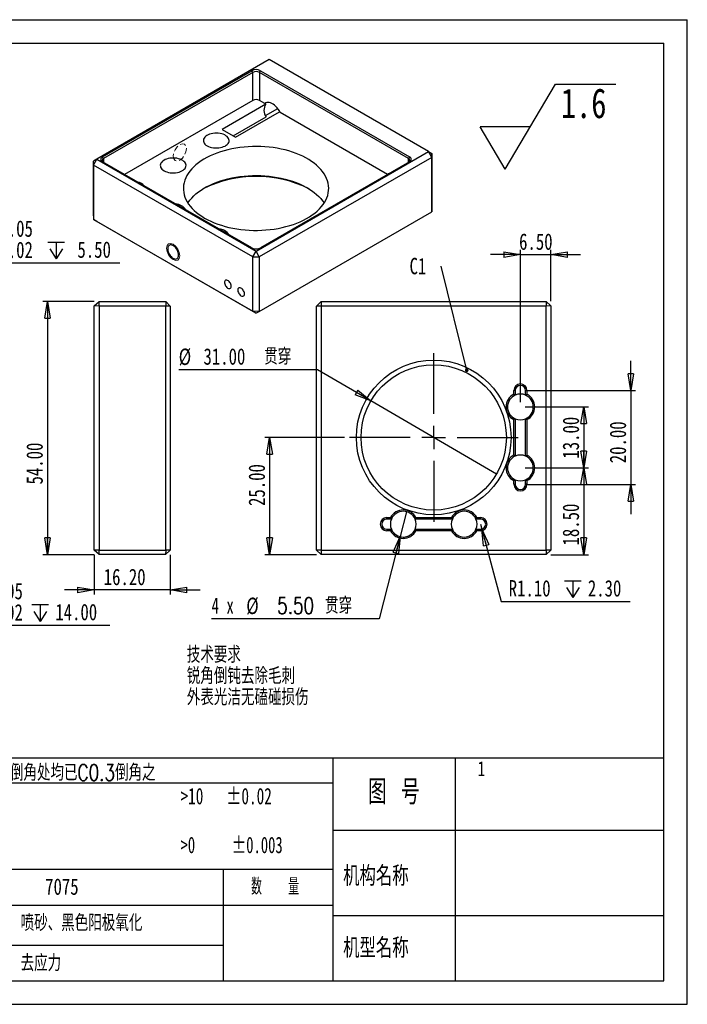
# Model space of a CAD drawing. Header units: millimetres. Extents: x 0 to 297, y 0 to 210.
# Tile 3 of 3: x 155 to 297, y 0 to 210. Entities that reach past the tile are written whole.
import ezdxf

# ---------------------------------------------------------------- set-up
doc = ezdxf.new("R2010")
doc.units = ezdxf.units.MM
doc.linetypes.add('HIDDEN', pattern=[1.905, 1.27, -0.635])
doc.layers.add('图层0', color=7, linetype='Continuous', lineweight=25)
doc.layers.add('标注', color=7, linetype='Continuous')
doc.styles.add('SLDTEXTSTYLE0', font='TXT', dxfattribs={"width": 0.75, "bigfont": 'bigfont'})
doc.styles.add('SLDTEXTSTYLE1', font='TXT', dxfattribs={"width": 0.75})
doc.styles.add('SLDTEXTSTYLE2', font='TXT', dxfattribs={"width": 0.666667, "bigfont": 'bigfont'})
doc.styles.add('SLDTEXTSTYLE4', font='TXT', dxfattribs={"width": 0.681818})
doc.styles.add('SLDTEXTSTYLE5', font='TXT', dxfattribs={"width": 0.666667})
doc.styles.add('SLDTEXTSTYLE6', font='TXT', dxfattribs={"width": 0.653846})
doc.styles.add('SLDTEXTSTYLE7', font='TXT', dxfattribs={"width": 0.6, "bigfont": 'bigfont'})
doc.dimstyles.new('SLDDIMSTYLE0', dxfattribs={"dimtxt": 3.5, "dimasz": 3.556, "dimexe": 0, "dimexo": 0.0625, "dimgap": 0.875, "dimtad": 0, "dimtih": 1, "dimtoh": 1, "dimrnd": 1e-09, "dimzin": 4, "dimdsep": 46, "dimtxsty": 'SLDTEXTSTYLE1', "dimblk1": 'NONE', "dimblk2": 'CLOSED', "dimsah": 1, "dimcen": 0, "dimadec": 0, "dimazin": 1, "dimtfac": 1, "dimtmove": 0, "dimatfit": 3, "dimldrblk": 'NONE', "dimfxl": 0, "dimfrac": 2, "dimtolj": 1, "dimtzin": 12, "dimarcsym": 0})
doc.dimstyles.new('SLDDIMSTYLE1', dxfattribs={"dimtxt": 3.5, "dimasz": 3.556, "dimexe": 0, "dimexo": 0.0625, "dimgap": 0.875, "dimtad": 1, "dimrnd": 1e-09, "dimzin": 4, "dimdsep": 46, "dimtxsty": 'SLDTEXTSTYLE1', "dimblk1": 'CLOSED', "dimblk2": 'CLOSED', "dimsah": 1, "dimcen": 0.09, "dimadec": 0, "dimazin": 1, "dimtfac": 1, "dimtofl": 0, "dimtmove": 0, "dimatfit": 3, "dimldrblk": 'CLOSED', "dimfxl": 0, "dimfrac": 2, "dimtolj": 1, "dimtzin": 12, "dimarcsym": 0})
doc.dimstyles.new('SLDDIMSTYLE10', dxfattribs={"dimtxt": 3.5, "dimasz": 3.556, "dimexe": 0, "dimexo": 0.0625, "dimgap": 0.875, "dimtad": 0, "dimtih": 1, "dimtoh": 1, "dimrnd": 1e-09, "dimzin": 4, "dimdsep": 46, "dimtxsty": 'SLDTEXTSTYLE1', "dimblk1": 'NONE', "dimblk2": 'CLOSED', "dimsah": 1, "dimcen": 0, "dimadec": 0, "dimazin": 1, "dimtol": 1, "dimtp": 0.05, "dimtm": -0.02, "dimtfac": 1, "dimtmove": 0, "dimatfit": 3, "dimldrblk": 'NONE', "dimfxl": 0, "dimfrac": 2, "dimtolj": 1, "dimarcsym": 0})
doc.dimstyles.new('SLDDIMSTYLE11', dxfattribs={"dimtxt": 0.18, "dimasz": 0.762, "dimexe": 0, "dimexo": 0.0625, "dimgap": 0, "dimtad": 0, "dimtih": 1, "dimtoh": 1, "dimdec": 0, "dimrnd": 1e-09, "dimzin": 0, "dimdsep": 46, "dimtxsty": 'Standard', "dimblk1": 'DOT', "dimblk2": 'DOT', "dimsah": 1, "dimcen": 0.09, "dimadec": 0, "dimazin": 0, "dimtfac": 0.762, "dimtdec": 0, "dimtofl": 0, "dimtmove": 0, "dimatfit": 3, "dimldrblk": 'DOT', "dimfxl": 0, "dimfrac": 2, "dimtolj": 1, "dimtzin": 0, "dimarcsym": 0})
doc.dimstyles.new('SLDDIMSTYLE2', dxfattribs={"dimtxt": 3.5, "dimasz": 3.556, "dimexe": 0, "dimexo": 0.0625, "dimgap": 0.875, "dimtad": 0, "dimtih": 1, "dimtoh": 1, "dimrnd": 1e-09, "dimzin": 4, "dimdsep": 46, "dimtxsty": 'SLDTEXTSTYLE1', "dimblk1": 'CLOSED', "dimblk2": 'CLOSED', "dimsah": 1, "dimcen": 0, "dimadec": 0, "dimazin": 1, "dimtfac": 1, "dimtofl": 0, "dimtmove": 0, "dimatfit": 3, "dimldrblk": 'CLOSED', "dimfxl": 0, "dimfrac": 2, "dimtolj": 1, "dimtzin": 12, "dimarcsym": 0})
doc.dimstyles.new('SLDDIMSTYLE3', dxfattribs={"dimtxt": 3.5, "dimasz": 3.556, "dimexe": 0, "dimexo": 0.0625, "dimgap": 0.875, "dimtad": 1, "dimrnd": 1e-09, "dimzin": 4, "dimdsep": 46, "dimtxsty": 'SLDTEXTSTYLE1', "dimblk1": 'CLOSED', "dimblk2": 'CLOSED', "dimsah": 1, "dimcen": 0.09, "dimadec": 0, "dimazin": 1, "dimtfac": 1, "dimtmove": 0, "dimatfit": 0, "dimldrblk": 'CLOSED', "dimfxl": 0, "dimfrac": 2, "dimtolj": 1, "dimtzin": 12, "dimarcsym": 0})
doc.dimstyles.new('SLDDIMSTYLE4', dxfattribs={"dimtxt": 3.5, "dimasz": 3.556, "dimexe": 0, "dimexo": 0.0625, "dimgap": 0.875, "dimtad": 0, "dimtih": 1, "dimtoh": 1, "dimrnd": 1e-09, "dimzin": 4, "dimdsep": 46, "dimtxsty": 'SLDTEXTSTYLE1', "dimblk1": 'NONE', "dimblk2": 'CLOSED', "dimsah": 1, "dimcen": 0, "dimadec": 0, "dimazin": 1, "dimtol": 1, "dimtp": 0.05, "dimtm": 0.02, "dimtfac": 1, "dimtmove": 0, "dimatfit": 3, "dimldrblk": 'NONE', "dimfxl": 0, "dimfrac": 2, "dimtolj": 1, "dimarcsym": 0})
doc.dimstyles.new('SLDDIMSTYLE5', dxfattribs={"dimtxt": 3.5, "dimasz": 3.556, "dimexe": 0, "dimexo": 0.0625, "dimgap": 0.875, "dimtad": 0, "dimtih": 1, "dimtoh": 1, "dimrnd": 1e-09, "dimzin": 4, "dimdsep": 46, "dimtxsty": 'SLDTEXTSTYLE1', "dimblk1": 'NONE', "dimblk2": 'CLOSED', "dimsah": 1, "dimcen": 0, "dimadec": 0, "dimazin": 1, "dimtfac": 1, "dimtmove": 0, "dimatfit": 3, "dimldrblk": 'NONE', "dimfxl": 0, "dimfrac": 2, "dimtolj": 1, "dimtzin": 12, "dimarcsym": 0})

# ---------------------------------------------------------------- blocks, each defined once
blk = doc.blocks.new('SW_SFSYMBOL_0')
at = {"layer": '图层0', "color": 0}
for p, q in [((-11.87, -9.07), (-1.17, 9.07)), ((-1.17, 9.07), (11.73, 9.07)), ((-11.87, -9.07), (-17.23, 0)), ((-6.52, 0), (-17.23, 0))]:
    blk.add_line(p, q, dxfattribs=at)
at = {"layer": '图层0', "color": 0, "insert": (0, 8.19), "char_height": 6.35, "attachment_point": 1, "style": 'SLDTEXTSTYLE1'}
blk.add_mtext('1.6', dxfattribs=at)
blk = doc.blocks.new('_Closed')
at = {"color": 0, "linetype": 'ByBlock', "lineweight": -2}
for p, q in [((-1, 0.166667), (0, 0)), ((-1, 0.166667), (-1, -0.166667)), ((0, 0), (-1, -0.166667)), ((0, 0), (-1, 0))]:
    blk.add_line(p, q, dxfattribs=at)
blk = doc.blocks.new('SW_SYMBOL_HOLE_DEPTH')
at = {"layer": '标注', "color": 0}
for p, q in [((0, 875), (800, 875)), ((100, 555), (400, 75)), ((400, 875), (400, 75)), ((700, 555), (400, 75))]:
    blk.add_line(p, q, dxfattribs=at)
blk = doc.blocks.new('_D_5')
at = {"layer": '标注'}
for p, q in [((114.05, 185.88), (115.6, 180.09)), ((115.6, 180.09), (121.48, 158.16)), ((121.48, 158.16), (175.92, 158.16))]:
    blk.add_line(p, q, dxfattribs=at)
blk.add_arc((114.83, 182.98), 3, 266.5651, 302.2686, dxfattribs=at)
at = {"layer": '标注', "xscale": 3.556, "yscale": 3.556, "rotation": 105.0000000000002}
blk.add_blockref('_Closed', (115.6, 180.09), dxfattribs=at)
at = {"layer": '标注', "xscale": 0.004470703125, "yscale": 0.004470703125, "zscale": 0.004470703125}
blk.add_blockref('SW_SYMBOL_HOLE_DEPTH', (160.57, 158.64), dxfattribs=at)
at = {"layer": '标注', "char_height": 3.5, "attachment_point": 1}
for s, insert, style in [('+', (147.4, 167.2), 'SLDTEXTSTYLE1'), ('0.05', (150.23, 167.2), 'SLDTEXTSTYLE1'), ('2 x', (123.07, 162.72), 'SLDTEXTSTYLE5'), ('%%c', (130.48, 162.67), 'SLDTEXTSTYLE1'), ('6.00', (137.07, 162.72), 'SLDTEXTSTYLE1'), ('+', (147.4, 162.67), 'SLDTEXTSTYLE1'), ('0.02', (150.23, 162.67), 'SLDTEXTSTYLE1'), ('5.50', (166.88, 162.72), 'SLDTEXTSTYLE1')]:
    blk.add_mtext(s, dxfattribs=dict(at, insert=insert, style=style))
blk = doc.blocks.new('_None')
blk = doc.blocks.new('_D_17')
at = {"layer": '标注'}
for p, q in [((117.54, 70.31), (128.06, 80.84)), ((128.06, 80.84), (173.79, 80.84)), ((116.12, 68.9), (117.54, 70.31))]:
    blk.add_line(p, q, dxfattribs=at)
at = {"layer": '标注', "xscale": 0.004470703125, "yscale": 0.004470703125, "zscale": 0.004470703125}
blk.add_blockref('SW_SYMBOL_HOLE_DEPTH', (157.15, 81.33), dxfattribs=at)
at = {"layer": '标注', "xscale": 3.556, "yscale": 3.556, "rotation": 225.0000000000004}
blk.add_blockref('_Closed', (117.54, 70.31), dxfattribs=at)
at = {"layer": '标注', "char_height": 3.5, "attachment_point": 1, "style": 'SLDTEXTSTYLE1'}
for s, insert in [('+', (145.27, 89.88)), ('0.05', (148.1, 89.88)), ('%%c', (129.65, 85.35)), ('2.00', (134.93, 85.41)), ('+', (145.27, 85.35)), ('0.02', (148.1, 85.35)), ('14.00', (162.16, 85.41))]:
    blk.add_mtext(s, dxfattribs=dict(at, insert=insert))
blk = doc.blocks.new('_D_23')
at = {"layer": '标注'}
for p, q in [((170.48, 149.9), (159.48, 149.9)), ((160.48, 149.9), (160.48, 95.9)), ((170.48, 95.9), (159.48, 95.9))]:
    blk.add_line(p, q, dxfattribs=at)
at = {"layer": '标注', "xscale": 3.556, "yscale": 3.556}
for p, rotation in [((160.48, 149.9), 90.0000000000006), ((160.48, 95.9), 270.0000000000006)]:
    blk.add_blockref('_Closed', p, dxfattribs=dict(at, rotation=rotation))
at = {"layer": '标注', "insert": (155.97, 110.87), "char_height": 3.5, "attachment_point": 1, "rotation": 90, "style": 'SLDTEXTSTYLE1'}
blk.add_mtext('54.00', dxfattribs=at)
blk = doc.blocks.new('_D_24')
at = {"layer": '标注'}
for p, q in [((170.48, 95.87), (170.48, 87.38)), ((186.68, 95.87), (186.68, 87.38)), ((170.48, 88.38), (164.13, 88.38)), ((186.68, 88.38), (170.48, 88.38)), ((186.68, 88.38), (193.03, 88.38))]:
    blk.add_line(p, q, dxfattribs=at)
at = {"layer": '标注', "xscale": 3.556, "yscale": 3.556}
blk.add_blockref('_Closed', (170.48, 88.38), dxfattribs=at)
at = {"layer": '标注', "xscale": 3.556, "yscale": 3.556, "rotation": 180.0000000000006}
blk.add_blockref('_Closed', (186.68, 88.38), dxfattribs=at)
at = {"layer": '标注', "insert": (172.49, 92.9), "char_height": 3.5, "attachment_point": 1, "style": 'SLDTEXTSTYLE1'}
blk.add_mtext('16.20', dxfattribs=at)
blk = doc.blocks.new('_D_25')
at = {"layer": '标注'}
for p, q in [((237.07, 105.07), (235.71, 99.74)), ((235.71, 99.74), (231.23, 82.23)), ((231.23, 82.23), (195.49, 82.23))]:
    blk.add_line(p, q, dxfattribs=at)
blk.add_arc((236.39, 102.4), 2.75, 223.5613, 275.629, dxfattribs=at)
at = {"layer": '标注', "xscale": 3.556, "yscale": 3.556, "rotation": 75.64587232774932}
blk.add_blockref('_Closed', (235.71, 99.74, 8.1), dxfattribs=at)
at = {"layer": '标注', "char_height": 3.5, "attachment_point": 1}
for s, insert, style in [('4 x', (195.49, 86.79), 'SLDTEXTSTYLE5'), ('%%c', (202.9, 86.74), 'SLDTEXTSTYLE1'), ('5.50 贯穿', (209.49, 86.79), 'SLDTEXTSTYLE0')]:
    blk.add_mtext(s, dxfattribs=dict(at, insert=insert, style=style))
blk = doc.blocks.new('_D_26')
at = {"layer": '标注'}
for p, q in [((262.39, 127.4), (275.9, 127.4)), ((274.9, 127.4), (274.9, 114.4)), ((262.39, 114.4), (275.9, 114.4))]:
    blk.add_line(p, q, dxfattribs=at)
at = {"layer": '标注', "xscale": 3.556, "yscale": 3.556}
for p, rotation in [((274.9, 127.4, 8.1), 90.00000000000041), ((274.9, 114.4, 8.1), 270.0000000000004)]:
    blk.add_blockref('_Closed', p, dxfattribs=dict(at, rotation=rotation))
at = {"layer": '标注', "insert": (270.39, 116.38), "char_height": 3.5, "attachment_point": 1, "rotation": 90, "style": 'SLDTEXTSTYLE1'}
blk.add_mtext('13.00', dxfattribs=at)
blk = doc.blocks.new('_D_27')
at = {"layer": '标注'}
for p, q in [((262.39, 114.4), (275.9, 114.4)), ((274.9, 114.4), (274.9, 95.9)), ((267.89, 95.9), (275.9, 95.9))]:
    blk.add_line(p, q, dxfattribs=at)
at = {"layer": '标注', "xscale": 3.556, "yscale": 3.556}
for p, rotation in [((274.9, 114.4, 8.1), 90.0000000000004), ((274.9, 95.9, 8.1), 270.0000000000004)]:
    blk.add_blockref('_Closed', p, dxfattribs=dict(at, rotation=rotation))
at = {"layer": '标注', "insert": (270.39, 97.86), "char_height": 3.5, "attachment_point": 1, "rotation": 90, "style": 'SLDTEXTSTYLE1'}
blk.add_mtext('18.50', dxfattribs=at)
blk = doc.blocks.new('_D_28')
at = {"layer": '标注'}
for p, q in [((261.39, 159.9), (255.04, 159.9)), ((261.39, 128.4), (261.39, 160.9)), ((261.39, 159.9), (267.89, 159.9)), ((267.89, 149.94), (267.89, 160.9)), ((267.89, 159.9), (274.24, 159.9))]:
    blk.add_line(p, q, dxfattribs=at)
at = {"layer": '标注', "xscale": 3.556, "yscale": 3.556}
blk.add_blockref('_Closed', (261.39, 159.9, 8.1), dxfattribs=at)
at = {"layer": '标注', "xscale": 3.556, "yscale": 3.556, "rotation": 180.0000000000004}
blk.add_blockref('_Closed', (267.89, 159.9, 8.1), dxfattribs=at)
at = {"layer": '标注', "insert": (261.11, 164.42), "char_height": 3.5, "attachment_point": 1, "style": 'SLDTEXTSTYLE1'}
blk.add_mtext('6.50', dxfattribs=at)
blk = doc.blocks.new('_D_29')
at = {"layer": '标注'}
for p, q in [((284.94, 130.9), (284.94, 137.25)), ((262.39, 130.9), (285.94, 130.9)), ((284.94, 130.9), (284.94, 110.9)), ((262.39, 110.9), (285.94, 110.9)), ((284.94, 110.9), (284.94, 104.55))]:
    blk.add_line(p, q, dxfattribs=at)
at = {"layer": '标注', "xscale": 3.556, "yscale": 3.556}
for p, rotation in [((284.94, 130.9, 8.1), 270.0000000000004), ((284.94, 110.9, 8.1), 90.0000000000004)]:
    blk.add_blockref('_Closed', p, dxfattribs=dict(at, rotation=rotation))
at = {"layer": '标注', "insert": (280.43, 115.4), "char_height": 3.5, "attachment_point": 1, "rotation": 90, "style": 'SLDTEXTSTYLE1'}
blk.add_mtext('20.00', dxfattribs=at)
blk = doc.blocks.new('_D_30')
at = {"layer": '标注'}
for p, q in [((218.11, 135.35), (188.49, 135.35)), ((229.5, 128.71), (218.11, 135.35)), ((256.28, 113.1), (229.5, 128.71))]:
    blk.add_line(p, q, dxfattribs=at)
at = {"layer": '标注', "xscale": 3.556, "yscale": 3.556, "rotation": 329.7572533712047}
blk.add_blockref('_Closed', (229.5, 128.71, 8.1), dxfattribs=at)
at = {"layer": '标注', "char_height": 3.5, "attachment_point": 1}
for s, insert, style in [('%%c', (188.49, 139.86), 'SLDTEXTSTYLE1'), ('31.00', (193.77, 139.92), 'SLDTEXTSTYLE1'), ('贯穿', (206.72, 139.92), 'SLDTEXTSTYLE0')]:
    blk.add_mtext(s, dxfattribs=dict(at, insert=insert, style=style))
blk = doc.blocks.new('_D_31')
at = {"layer": '标注'}
for p, q in [((223.89, 120.9), (206.89, 120.9)), ((207.89, 120.9), (207.89, 95.9)), ((217.89, 95.9), (206.89, 95.9))]:
    blk.add_line(p, q, dxfattribs=at)
at = {"layer": '标注', "xscale": 3.556, "yscale": 3.556}
for p, rotation in [((207.89, 120.9, 8.1), 90.0000000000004), ((207.89, 95.9, 8.1), 270.0000000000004)]:
    blk.add_blockref('_Closed', p, dxfattribs=dict(at, rotation=rotation))
at = {"layer": '标注', "insert": (203.38, 106.29), "char_height": 3.5, "attachment_point": 1, "rotation": 90, "style": 'SLDTEXTSTYLE1'}
blk.add_mtext('25.00', dxfattribs=at)
blk = doc.blocks.new('_D_32')
at = {"layer": '标注'}
for p, q in [((252.89, 102.4), (253.17, 101.34)), ((253.17, 101.34), (257.31, 85.91)), ((257.31, 85.91), (284.83, 85.91))]:
    blk.add_line(p, q, dxfattribs=at)
at = {"layer": '标注', "xscale": 3.556, "yscale": 3.556, "rotation": 104.9999999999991}
blk.add_blockref('_Closed', (253.17, 101.34, 8.1), dxfattribs=at)
at = {"layer": '标注', "xscale": 0.004470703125, "yscale": 0.004470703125, "zscale": 0.004470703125}
blk.add_blockref('SW_SYMBOL_HOLE_DEPTH', (270.78, 86.4), dxfattribs=at)
at = {"layer": '标注', "char_height": 3.5, "attachment_point": 1, "style": 'SLDTEXTSTYLE1'}
for s, insert in [('R1.10', (258.9, 90.48)), ('2.30', (275.78, 90.48))]:
    blk.add_mtext(s, dxfattribs=dict(at, insert=insert))
blk = doc.blocks.new('SW_NOTE_0_1')
at = {"layer": '标注', "color": 0, "insert": (-6.75, 1.8), "char_height": 3.5, "attachment_point": 1, "style": 'SLDTEXTSTYLE1'}
blk.add_mtext('C1', dxfattribs=at)
blk = doc.blocks.new('_Dot')
at = {"color": 0, "linetype": 'ByBlock', "lineweight": -2}
blk.add_line((-0.5, 0), (-1, 0), dxfattribs=at)
at = {"color": 0, "linetype": 'ByBlock', "const_width": 0.5}
blk.add_lwpolyline([(-0.25, 0, 1), (0.25, 0, 1)], format="xyb", close=True, dxfattribs=at)
blk = doc.blocks.new('SW_CENTERMARKSYMBOL_9')
at = {"layer": '图层0', "color": 0}
for p, q in [((0, 5), (0, 18)), ((0, 0), (0, 2.5)), ((-5, 0), (-18, 0)), ((0, 0), (-2.5, 0)), ((0, 0), (0, -2.5)), ((0, 0), (2.5, 0)), ((5, 0), (18, 0)), ((0, -5), (0, -18))]:
    blk.add_line(p, q, dxfattribs=at)

msp = doc.modelspace()

# ---------------------------------------------------------------- linework, layer by layer
at = {"color": 7, "linetype": 'Continuous', "lineweight": 25}
for p, q in [((207.8095671, 201.4750507), (170.9914911, 180.2204278)), ((241.799216, 181.853244), (207.8095671, 201.4750507)), ((172.242096, 180.7510931), (204.0619011, 199.1202756)), ((204.2740332, 198.7528521), (172.454228, 180.3836696)), ((204.2740332, 198.7528521), (204.0619011, 199.1202756)), ((204.2740332, 192.7921042), (204.2740332, 198.7528521)), ((205.6882467, 198.7528521), (205.9003788, 199.1202756)), ((237.5080519, 180.3836696), (205.6882467, 198.7528521)), ((205.6882467, 198.7528521), (205.6882467, 192.7921042)), ((205.9003788, 199.1202756), (237.7201839, 180.7510931)), ((204.2740332, 192.7921042), (176.9098742, 176.9951115)), ((207.0675362, 191.9958574), (197.7337267, 186.6075638)), ((206.8750283, 192.1069898), (205.6882467, 192.7921042)), ((207.0675362, 191.9958574), (206.8750283, 192.1069898)), ((200.1263821, 185.2263133), (207.125969, 189.2670888)), ((200.632002, 184.9344251), (209.9658115, 190.3227186)), ((206.9965674, 189.5362692), (209.6266618, 191.0545904)), ((210.1583194, 190.2115862), (209.9658115, 190.3227186)), ((233.0379793, 177.0034397), (210.1583194, 190.2115862)), ((197.7337267, 186.6075638), (200.632002, 184.9344251)), ((172.454228, 180.3836696), (172.242096, 180.7510931)), ((204.98114, 160.5986212), (241.799216, 181.853244)), ((242.4577994, 180.6284992), (205.663985, 159.3878823)), ((237.7201839, 180.7510931), (237.5080519, 180.3836696)), ((242.4577994, 180.6284992), (241.799216, 181.853244)), ((241.799216, 181.853244), (242.4820611, 181.4309013)), ((242.4577994, 180.6284992), (242.4820611, 181.4309013)), ((242.4577994, 169.0056031), (242.4577994, 180.6284992)), ((242.4820611, 181.4309013), (242.4820611, 169.8080053)), ((170.9914911, 180.2204278), (170.308646, 179.7980851)), ((170.3329077, 178.9956829), (170.308646, 179.7980851)), ((170.308646, 168.175189), (170.308646, 179.7980851)), ((170.3329077, 178.9956829), (170.9914911, 180.2204278)), ((204.2740332, 159.4018883), (170.3329077, 178.9956829)), ((170.3329077, 178.9956829), (170.3329077, 167.4008034)), ((170.9914911, 180.2204278), (204.98114, 160.5986212)), ((204.0619011, 161.32058), (172.242096, 179.6897625)), ((172.454228, 180.3836696), (172.454228, 179.5673013)), ((237.7201839, 179.6897625), (205.9003788, 161.32058)), ((237.5080519, 179.5673013), (237.5080519, 180.3836696)), ((233.0524057, 176.9951115), (233.0379793, 177.0034397)), ((170.308646, 168.175189), (170.3329077, 167.4008034)), ((205.663985, 147.7649862), (242.4577994, 169.0056031)), ((242.4820611, 169.8080053), (242.4577994, 169.0056031)), ((170.3329077, 167.4008034), (204.2740332, 147.8070087)), ((171.0157528, 166.9784607), (170.3329077, 167.4008034)), ((204.9568783, 147.384666), (171.0157528, 166.9784607)), ((204.2740332, 159.4018883), (204.98114, 160.5986212)), ((205.663985, 159.3878823), (204.98114, 160.5986212)), ((204.2740332, 159.4018883), (205.663985, 159.3878823)), ((204.2740332, 147.8070087), (204.2740332, 159.4018883)), ((205.663985, 159.3878823), (205.663985, 147.7649862)), ((170.4782481, 148.938587), (171.4782481, 149.9042757)), ((171.4782481, 149.9042757), (185.7125593, 149.9042757)), ((171.4782481, 148.9042757), (171.4782481, 149.9042757)), ((185.7125593, 149.9042757), (185.7125593, 148.9042757)), ((185.7125593, 149.9042757), (186.6782481, 148.9042757)), ((218.8551495, 149.9042757), (217.8894608, 148.9042757)), ((218.8551495, 149.9042757), (266.8894608, 149.9042757)), ((218.8551495, 149.9042757), (218.8894608, 148.9042757)), ((266.8894608, 149.9042757), (266.8894608, 148.9042757)), ((267.8894608, 148.938587), (266.8894608, 149.9042757)), ((170.4782481, 96.8699645), (170.4782481, 148.938587)), ((171.4782481, 148.9042757), (170.4782481, 148.938587)), ((171.4782481, 148.9042757), (171.4782481, 96.8699645)), ((185.7125593, 148.9042757), (171.4782481, 148.9042757)), ((185.7125593, 96.8699645), (185.7125593, 148.9042757)), ((186.6782481, 148.9042757), (185.7125593, 148.9042757)), ((186.6782481, 148.9042757), (186.6782481, 96.8699645)), ((205.663985, 147.7649862), (204.2740332, 147.8070087)), ((204.9568783, 147.384666), (204.2740332, 147.8070087)), ((204.9568783, 147.384666), (205.663985, 147.7649862)), ((217.8894608, 96.8699645), (217.8894608, 148.9042757)), ((218.8894608, 148.9042757), (217.8894608, 148.9042757)), ((218.8894608, 148.9042757), (218.8894608, 96.8699645)), ((266.8894608, 148.9042757), (218.8894608, 148.9042757)), ((267.8894608, 148.938587), (266.8894608, 148.9042757)), ((266.8894608, 96.8699645), (266.8894608, 148.9042757)), ((267.8894608, 148.938587), (267.8894608, 96.8699645)), ((259.9894608, 130.1139805), (259.9894608, 130.9042757)), ((260.2894608, 130.9042757), (259.9894608, 130.9042757)), ((260.2894608, 130.9042757), (260.2894608, 129.9246924)), ((262.4894608, 129.9246924), (262.4894608, 130.9042757)), ((262.4894608, 130.9042757), (262.7894608, 130.9042757)), ((262.7894608, 130.9042757), (262.7894608, 130.1139805)), ((259.9894608, 117.1139805), (259.9894608, 124.694571)), ((260.2894608, 124.8838591), (260.2894608, 116.9246924)), ((262.4894608, 116.9246924), (262.4894608, 124.8838591)), ((262.7894608, 124.694571), (262.7894608, 117.1139805)), ((259.9894608, 110.9042757), (259.9894608, 111.694571)), ((260.2894608, 111.8838591), (260.2894608, 110.9042757)), ((262.4894608, 110.9042757), (262.4894608, 111.8838591)), ((262.7894608, 111.694571), (262.7894608, 110.9042757)), ((259.9894608, 110.9042757), (260.2894608, 110.9042757)), ((262.7894608, 110.9042757), (262.4894608, 110.9042757)), ((232.8894608, 103.8042757), (233.679756, 103.8042757)), ((232.8894608, 103.5042757), (232.8894608, 103.8042757)), ((233.8690441, 103.5042757), (232.8894608, 103.5042757)), ((246.8690441, 103.5042757), (238.9098774, 103.5042757)), ((239.0991655, 103.8042757), (246.679756, 103.8042757)), ((252.8894608, 103.5042757), (251.9098774, 103.5042757)), ((252.0991655, 103.8042757), (252.8894608, 103.8042757)), ((252.8894608, 103.8042757), (252.8894608, 103.5042757)), ((232.8894608, 101.3042757), (233.8690441, 101.3042757)), ((232.8894608, 101.3042757), (232.8894608, 101.0042757)), ((233.679756, 101.0042757), (232.8894608, 101.0042757)), ((238.9098774, 101.3042757), (246.8690441, 101.3042757)), ((246.679756, 101.0042757), (239.0991655, 101.0042757)), ((251.9098774, 101.3042757), (252.8894608, 101.3042757)), ((252.8894608, 101.0042757), (252.0991655, 101.0042757)), ((252.8894608, 101.0042757), (252.8894608, 101.3042757)), ((171.4782481, 95.9042757), (170.4782481, 96.8699645)), ((171.4782481, 96.8699645), (170.4782481, 96.8699645)), ((171.4782481, 96.8699645), (185.7125593, 96.8699645)), ((171.4782481, 95.9042757), (171.4782481, 96.8699645)), ((186.6782481, 96.8699645), (185.6782481, 95.9042757)), ((185.7125593, 96.8699645), (185.6782481, 95.9042757)), ((186.6782481, 96.8699645), (185.7125593, 96.8699645)), ((217.8894608, 96.8699645), (218.8894608, 95.9042757)), ((218.8894608, 96.8699645), (217.8894608, 96.8699645)), ((218.8894608, 96.8699645), (266.8894608, 96.8699645)), ((218.8894608, 96.8699645), (218.8894608, 95.9042757)), ((267.8894608, 96.8699645), (266.8894608, 95.9042757)), ((266.8894608, 96.8699645), (266.8894608, 95.9042757)), ((267.8894608, 96.8699645), (266.8894608, 96.8699645)), ((185.6782481, 95.9042757), (171.4782481, 95.9042757)), ((266.8894608, 95.9042757), (218.8894608, 95.9042757))]:
    msp.add_line(p, q, dxfattribs=at)
at = {"color": 7, "linetype": 'Continuous', "lineweight": 25, "flags": 128}
for points in [[(210.1583194, 190.2115862), (209.9607817, 190.5685616), (209.736518, 190.9077574), (209.4896788, 191.2228962), (209.2248324, 191.5081457), (208.9468801, 191.7582268), (208.6609661, 191.9685113), (208.3723816, 192.1351076), (208.0864676, 192.2549324), (207.8085153, 192.3257681), (207.5436689, 192.3463038), (207.2968297, 192.3161595), (207.0725661, 192.235893), (206.8750283, 192.1069898)], [(194.5513149, 183.0972579), (194.8408673, 182.9519523), (195.1626321, 182.8313242), (195.5103467, 182.7377216), (195.8772432, 182.6729664), (196.2561803, 182.6383189), (196.6397825, 182.6344535), (197.0205833, 182.6614454), (197.391171, 182.7187693), (197.7443325, 182.8053095), (198.0731938, 182.9193814), (198.3713541, 183.0587649), (198.63301, 183.220747), (198.8530687, 183.4021749), (199.0272469, 183.5995173), (199.1521546, 183.8089331), (199.2253605, 184.0263464), (199.2454397, 184.2475255), (199.2120015, 184.4681652), (199.1256967, 184.6839712), (198.988205, 184.890743), (198.8022026, 185.084456), (198.5713099, 185.2613398), (198.3000209, 185.4179516), (197.9936159, 185.5512431), (197.6580588, 185.65862), (197.2998808, 185.7379923), (196.9260534, 185.787815), (196.5438527, 185.8071185), (196.1607179, 185.795527), (195.7841062, 185.7532661), (195.421348, 185.6811584), (195.0795039, 185.5806075), (194.7652275, 185.4535703), (194.4846359, 185.3025195), (194.2431905, 185.1303953), (194.0455906, 184.9405477), (193.8956825, 184.7366719), (193.7963838, 184.5227362), (193.7496274, 184.3029045), (193.7563232, 184.0814557), (193.8163409, 183.8627), (193.9285124, 183.6508952), (194.0906544, 183.4501638), (194.2996109, 183.2644129), (194.5513149, 183.0972579)], [(194.0209849, 167.6875548), (194.6706254, 167.3335435), (195.3545164, 167.0017264), (196.0703861, 166.6932057), (196.8158565, 166.4090064), (197.5884511, 166.1500724), (198.3856034, 165.9172641), (199.2046655, 165.7113546), (200.0429164, 165.5330281), (200.8975717, 165.3828769), (201.7657921, 165.2613998), (202.6446936, 165.1690004), (203.5313565, 165.1059855), (204.4228355, 165.0725646), (205.316169, 165.0688486), (206.2083897, 165.0948499), (207.0965336, 165.150482), (207.9776503, 165.2355603), (208.8488129, 165.349802), (209.7071275, 165.4928278), (210.5497429, 165.6641624), (211.3738599, 165.8632367), (212.1767409, 166.0893893), (212.9557189, 166.3418692), (213.7082061, 166.6198375), (214.4317029, 166.9223708), (215.1238059, 167.2484641), (215.7822159, 167.5970343), (216.4047459, 167.9669234), (216.9893278, 168.3569027), (217.5340197, 168.7656766), (218.0370122, 169.1918874), (218.4966344, 169.6341191), (218.9113595, 170.0909027), (219.2798098, 170.5607208), (219.6007614, 171.0420127), (219.873148, 171.5331797), (220.0960649, 172.0325901), (220.2687715, 172.5385849), (220.3906942, 173.0494833), (220.4614279, 173.5635881), (220.4807376, 174.0791915), (220.4485592, 174.5945807), (220.3649996, 175.1080437), (220.2303363, 175.6178748), (220.0450168, 176.1223803), (219.8096566, 176.6198844), (219.5250375, 177.1087344), (219.1921051, 177.5873064), (218.8119653, 178.0540106), (218.3858808, 178.5072967), (217.9152672, 178.9456588), (217.4016877, 179.3676409), (216.8468484, 179.7718411), (216.2525924, 180.1569168), (215.6208937, 180.5215886), (214.9538509, 180.8646453), (214.2536797, 181.1849472), (213.5227061, 181.4814304), (212.7633583, 181.7531098), (211.9781587, 181.9990832), (211.1697157, 182.2185332), (210.3407149, 182.410731), (209.4939101, 182.5750381), (208.6321144, 182.7109086), (207.7581905, 182.8178913), (206.8750415, 182.8956308), (205.9856011, 182.9438687), (205.0928241, 182.9624449), (204.199676, 182.9512976), (203.3091239, 182.910464), (202.424126, 182.8400795), (201.5476223, 182.7403781), (200.6825244, 182.6116909), (199.831706, 182.4544454), (198.9979936, 182.2691641), (198.1841566, 182.0564622), (197.3928984, 181.8170465), (196.6268477, 181.5517123), (195.888549, 181.2613409), (195.1804551, 180.9468969), (194.504918, 180.609425), (193.8641819, 180.2500461), (193.2603751, 179.8699541), (192.6955036, 179.4704115), (192.1714438, 179.0527457), (191.6899365, 178.6183441), (191.2525812, 178.1686497), (190.8608308, 177.7051563), (190.5159866, 177.2294037), (190.2191942, 176.7429722), (189.9714396, 176.2474777), (189.7735456, 175.7445662), (189.6261698, 175.2359084), (189.5298016, 174.7231938), (189.4847612, 174.2081258), (189.4911982, 173.6924153), (189.5490912, 173.1777755), (189.658248, 172.6659159), (189.8183059, 172.1585368), (190.0287331, 171.6573238), (190.2888308, 171.1639419), (190.5977348, 170.6800299), (190.9544191, 170.2071955), (191.3576987, 169.7470092), (191.806234, 169.3009998), (192.2985351, 168.870649), (192.8329665, 168.4573862), (193.4077528, 168.0625843), (194.0209849, 167.6875548)], [(185.3589268, 177.7906052), (185.6484791, 177.6452995), (185.970244, 177.5246715), (186.3179586, 177.4310689), (186.684855, 177.3663137), (187.0637921, 177.3316662), (187.4473943, 177.3278008), (187.8281952, 177.3547927), (188.1987829, 177.4121166), (188.5519443, 177.4986567), (188.8808056, 177.6127287), (189.1789659, 177.7521122), (189.4406218, 177.9140943), (189.6606805, 178.0955222), (189.8348588, 178.2928646), (189.9597665, 178.5022804), (190.0329723, 178.7196937), (190.0530516, 178.9408727), (190.0196134, 179.1615125), (189.9333085, 179.3773184), (189.7958168, 179.5840902), (189.6098145, 179.7778032), (189.3789218, 179.9546871), (189.1076328, 180.1112989), (188.8012278, 180.2445904), (188.4656706, 180.3519673), (188.1074926, 180.4313395), (187.7336652, 180.4811623), (187.3514645, 180.5004657), (186.9683297, 180.4888742), (186.5917181, 180.4466134), (186.2289598, 180.3745057), (185.8871157, 180.2739547), (185.5728394, 180.1469176), (185.2922477, 179.9958668), (185.0508023, 179.8237425), (184.8532025, 179.6338949), (184.7032943, 179.4300192), (184.6039957, 179.2160835), (184.5572392, 178.9962518), (184.563935, 178.774803), (184.6239528, 178.5560472), (184.7361243, 178.3442424), (184.8982662, 178.1435111), (185.1072228, 177.9577602), (185.3589268, 177.7906052)], [(190.4428935, 170.9118626), (190.5159866, 171.0236935), (190.8608308, 171.4994461), (191.2525812, 171.9629395), (191.6899365, 172.4126339), (192.1714438, 172.8470355), (192.6955036, 173.2647013), (193.2603751, 173.6642439), (193.8641819, 174.0443359), (194.504918, 174.4037148), (195.1804551, 174.7411868), (195.888549, 175.0556307), (196.6268477, 175.3460021), (197.3928984, 175.6113364), (198.1841566, 175.850752), (198.9979936, 176.0634539), (199.831706, 176.2487353), (200.6825244, 176.4059807), (201.5476223, 176.5346679), (202.424126, 176.6343693), (203.3091239, 176.7047538), (204.199676, 176.7455875), (205.0928241, 176.7567347), (205.9856011, 176.7381585), (206.8750415, 176.6899206), (207.7581905, 176.6121812), (208.6321144, 176.5051985), (209.4939101, 176.3693279), (210.3407149, 176.2050208), (211.1697157, 176.012823), (211.9781587, 175.793373), (212.7633583, 175.5473997), (213.5227061, 175.2757202), (214.2536797, 174.9792371), (214.9538509, 174.6589351), (215.6208937, 174.3158785), (216.2525924, 173.9512066), (216.8468484, 173.566131), (217.4016877, 173.1619307), (217.9152672, 172.7399487), (218.3858808, 172.3015865), (218.8119653, 171.8483004), (219.1921051, 171.3815962), (219.5193864, 170.9118626)], [(233.4035469, 177.197821), (233.235517, 177.1323429), (233.0379793, 177.0034397)], [(188.4701966, 159.7882622), (188.4514468, 160.0396546), (188.3958002, 160.304615), (188.3050451, 160.5746274), (188.1820986, 160.8410135), (188.0309123, 161.0952112), (187.8563454, 161.3290506), (187.6640086, 161.5350158), (187.4600839, 161.7064869), (187.2511255, 161.8379527), (187.0438494, 161.9251878), (186.8449178, 161.9653884), (186.6607245, 161.9572624), (186.4971895, 161.901071), (186.3595691, 161.7986201), (186.2522865, 161.6532027), (186.1787897, 161.4694927), (186.1414411, 161.2533945), (186.1414411, 161.0118538), (186.1787897, 160.7526339), (186.2522865, 160.4840663), (186.3595691, 160.214783), (186.4971895, 159.953439), (186.6607245, 159.7084341), (186.8449178, 159.487643), (187.0438494, 159.298162), (187.2511255, 159.1460813), (187.4600839, 159.0362889), (187.6640086, 158.9723135), (187.8563454, 158.9562114), (188.0309123, 158.9885001), (188.1820986, 159.0681419), (188.3050451, 159.1925769), (188.3958002, 159.3578058), (188.4514468, 159.5585179), (188.4701966, 159.7882622)], [(199.6778391, 153.1549198), (199.6587789, 153.3542302), (199.602626, 153.5648022), (199.5124075, 153.7752837), (199.3929872, 153.9743276), (199.250803, 154.1512034), (199.0935201, 154.2963757), (198.9296177, 154.4020181), (198.7679318, 154.4624356), (198.6171789, 154.4743709), (198.4854862, 154.4371807), (198.3799532, 154.3528699), (198.3062693, 154.2259836), (198.2684067, 154.0633624), (198.2684067, 153.8737732), (198.3062693, 153.6674368), (198.3799532, 153.4554768), (198.4854862, 153.2493202), (198.6171789, 153.0600808), (198.7679318, 152.8979605), (198.9296177, 152.7716994), (199.0935201, 152.6881042), (199.250803, 152.6516815), (199.3929872, 152.664395), (199.5124075, 152.7255591), (199.602626, 152.8318765), (199.6587789, 152.9776157), (199.6778391, 153.1549198)], [(202.5062662, 151.5221036), (202.4872061, 151.721414), (202.4310531, 151.931986), (202.3408347, 152.1424675), (202.2214143, 152.3415114), (202.0792301, 152.5183872), (201.9219472, 152.6635594), (201.7580448, 152.7692019), (201.5963589, 152.8296194), (201.4456061, 152.8415547), (201.3139133, 152.8043645), (201.2083803, 152.7200536), (201.1346964, 152.5931674), (201.0968339, 152.4305461), (201.0968339, 152.2409569), (201.1346964, 152.0346205), (201.2083803, 151.8226606), (201.3139133, 151.616504), (201.4456061, 151.4272646), (201.5963589, 151.2651443), (201.7580448, 151.1388832), (201.9219472, 151.055288), (202.0792301, 151.0188653), (202.2214143, 151.0315787), (202.3408347, 151.0927428), (202.4310531, 151.1990603), (202.4872061, 151.3447995), (202.5062662, 151.5221036)]]:
    msp.add_lwpolyline(points, dxfattribs=at)
at = {"color": 7, "linetype": 'HIDDEN', "lineweight": 0, "flags": 128}
msp.add_lwpolyline([(187.3034704, 180.8720017), (187.411121, 180.3091938), (187.717684, 179.956359), (188.1764879, 179.8672133), (188.717684, 180.0553282), (189.2588801, 180.492065), (189.717684, 181.1109344), (190.024247, 181.8177193), (190.1318976, 182.5048179), (190.024247, 183.0676259), (189.717684, 183.4204606), (189.2588801, 183.5096064), (188.717684, 183.3214915), (188.1764879, 182.8847547), (187.717684, 182.2658852), (187.411121, 181.5591004), (187.3034704, 180.8720017)], dxfattribs=at)
at = {"color": 7, "linetype": 'Continuous', "lineweight": 0, "flags": 128}
msp.add_lwpolyline([(187.3034704, 158.8287173), (186.7622743, 159.2654541), (186.3034704, 159.8843235), (185.9969075, 160.5911084), (185.8892569, 161.278207), (185.9969075, 161.8410149), (186.3034704, 162.1938497), (186.7622743, 162.2829955), (187.3034704, 162.0948805), (187.8446665, 161.6581437), (188.3034704, 161.0392743), (188.6100334, 160.3324895), (188.717684, 159.6453908), (188.6100334, 159.0825829), (188.3034704, 158.7297481), (187.8446665, 158.6406024), (187.3034704, 158.8287173)], dxfattribs=at)
at = {"color": 7, "linetype": 'Continuous', "lineweight": 25}
for radius in [16.5, 15.5]:
    msp.add_circle((242.8894608, 120.9042757), radius, dxfattribs=at)
for centre, radius, start, end in [((204.98114, 197.3461512), 1.9981285, 62.609672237, 117.390327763), ((204.98114, 197.3881411), 1.5370219, 62.609672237, 117.390327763), ((204.98114, 191.4273931), 1.5370219, 62.609672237, 117.390327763), ((209.0414192, 190.6731154), 2.3761019, 146.173099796, 216.280344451), ((172.4435011, 180.2204278), 0.5675999, 110.783420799, 249.216579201), ((237.5187788, 180.2204278), 0.5675999, 290.783420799, 69.216579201), ((172.6091551, 179.9754656), 0.4366153, 110.783420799, 249.216579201), ((237.3531249, 179.9754656), 0.4366153, 290.783420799, 69.216579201), ((204.98114, 151.0069277), 25.5597692, 63.750773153, 116.249226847), ((179.3815689, 173.111268), 2.2724277, 39.454615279, 80.550761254), ((187.8308623, 168.1504795), 2.519999, 30.805971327, 89.199405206), ((197.0232505, 162.8438268), 2.519999, 30.805971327, 89.199405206), ((204.98114, 163.0947044), 1.9981285, 242.609672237, 297.390327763), ((261.3894608, 130.9042757), 1.4, 0, 180), ((261.3894608, 130.9042757), 1.1, 0, 180), ((261.3894608, 127.4042757), 3.05, 117.323655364, 242.676344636), ((261.3894608, 127.4042757), 2.75, 113.578178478, 246.421821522), ((261.3894608, 127.4042757), 2.75, 66.421821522, 113.578178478), ((261.3894608, 127.4042757), 2.75, 293.578178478, 66.421821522), ((261.3894608, 127.4042757), 3.05, 297.323655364, 62.676344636), ((261.3894608, 127.4042757), 2.75, 246.421821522, 293.578178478), ((261.3894608, 114.4042757), 3.05, 117.323655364, 242.676344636), ((261.3894608, 114.4042757), 2.75, 113.578178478, 246.421821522), ((261.3894608, 114.4042757), 2.75, 66.421821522, 113.578178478), ((261.3894608, 114.4042757), 2.75, 293.578178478, 66.421821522), ((261.3894608, 114.4042757), 3.05, 297.323655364, 62.676344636), ((261.3894608, 114.4042757), 2.75, 246.421821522, 293.578178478), ((261.3894608, 110.9042757), 1.4, 180, 0), ((261.3894608, 110.9042757), 1.1, 180, 0), ((236.3894608, 102.4042757), 3.05, 27.323655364, 152.676344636), ((236.3894608, 102.4042757), 2.75, 23.578178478, 156.421821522), ((249.3894608, 102.4042757), 3.05, 27.323655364, 152.676344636), ((249.3894608, 102.4042757), 2.75, 23.578178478, 156.421821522), ((232.8894608, 102.4042757), 1.4, 90, 270), ((232.8894608, 102.4042757), 1.1, 90, 270), ((236.3894608, 102.4042757), 2.75, 156.421821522, 203.578178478), ((236.3894608, 102.4042757), 2.75, 336.421821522, 23.578178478), ((249.3894608, 102.4042757), 2.75, 156.421821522, 203.578178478), ((249.3894608, 102.4042757), 2.75, 336.421821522, 23.578178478), ((252.8894608, 102.4042757), 1.4, 270, 90), ((252.8894608, 102.4042757), 1.1, 270, 90), ((236.3894608, 102.4042757), 3.05, 207.323655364, 332.676344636), ((236.3894608, 102.4042757), 2.75, 203.578178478, 336.421821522), ((249.3894608, 102.4042757), 3.05, 207.323655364, 332.676344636), ((249.3894608, 102.4042757), 2.75, 203.578178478, 336.421821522)]:
    msp.add_arc(centre, radius, start, end, dxfattribs=at)
for points in [[(260.2894608, 129.9246924), (260.1900899, 129.9897459), (260.0900354, 130.0527384), (259.9894608, 130.1139805)], [(262.4894608, 129.9246924), (262.5888317, 129.9897459), (262.6888861, 130.0527384), (262.7894608, 130.1139805)], [(260.2894608, 124.8838591), (260.1900899, 124.8188056), (260.0900354, 124.7558131), (259.9894608, 124.694571)], [(262.4894608, 124.8838591), (262.5888317, 124.8188056), (262.6888861, 124.7558131), (262.7894608, 124.694571)], [(260.2894608, 116.9246924), (260.1900899, 116.9897459), (260.0900354, 117.0527384), (259.9894608, 117.1139805)], [(262.4894608, 116.9246924), (262.5888317, 116.9897459), (262.6888861, 117.0527384), (262.7894608, 117.1139805)], [(259.9894608, 111.694571), (260.0900354, 111.7558131), (260.1900899, 111.8188056), (260.2894608, 111.8838591)], [(262.4894608, 111.8838591), (262.5888317, 111.8188056), (262.6888861, 111.7558131), (262.7894608, 111.694571)], [(233.8690441, 103.5042757), (233.8039906, 103.6036466), (233.7409981, 103.7037011), (233.679756, 103.8042757)], [(238.9098774, 103.5042757), (238.9749309, 103.6036466), (239.0379234, 103.7037011), (239.0991655, 103.8042757)], [(246.8690441, 103.5042757), (246.8039906, 103.6036466), (246.7409981, 103.7037011), (246.679756, 103.8042757)], [(251.9098774, 103.5042757), (251.9749309, 103.6036466), (252.0379234, 103.7037011), (252.0991655, 103.8042757)], [(233.8690441, 101.3042757), (233.8039906, 101.2049048), (233.7409981, 101.1048504), (233.679756, 101.0042757)], [(238.9098774, 101.3042757), (238.9749309, 101.2049048), (239.0379234, 101.1048504), (239.0991655, 101.0042757)], [(246.8690441, 101.3042757), (246.8039906, 101.2049048), (246.7409981, 101.1048504), (246.679756, 101.0042757)], [(252.0991655, 101.0042757), (252.0379234, 101.1048504), (251.9749309, 101.2049048), (251.9098774, 101.3042757)]]:
    msp.add_open_spline(points, degree=3, dxfattribs=at)
at = {"layer": '图层0'}
for p, q in [((0, 210), (297, 210)), ((297, 0), (297, 210)), ((5, 204.9828915), (292, 204.9828915)), ((292, 4.9828915), (292, 204.9828915)), ((221.3534427, 52.5), (221.3534427, 4.9828915)), ((292, 52.5), (5, 52.5)), ((247.5, 52.5), (247.5, 4.9828915)), ((47.7573077, 47.2066813), (221.3534427, 47.2066813)), ((221.3534427, 37.1507103), (292, 37.1507103)), ((221.3534427, 28.7414458), (5, 28.7414458)), ((198, 28.7414458), (198, 4.9828915)), ((221.3534427, 21.0625238), (47.7573077, 21.0625238)), ((221.3534427, 18.9087584), (292, 18.9087584)), ((47.7573077, 12.6098759), (198, 12.6098759)), ((5, 4.9828915), (292, 4.9828915)), ((0, 0), (297, 0))]:
    msp.add_line(p, q, dxfattribs=at)

# ---------------------------------------------------------------- block references
for name, p in [('SW_SFSYMBOL_0', (270.0289593, 187.1698049)), ('SW_CENTERMARKSYMBOL_9', (242.8894608, 120.9042757))]:
    msp.add_blockref(name, p, dxfattribs=at)
at = {"layer": '标注'}
msp.add_blockref('SW_NOTE_0_1', (244.4834118, 157.4049295), dxfattribs=at)

# ---------------------------------------------------------------- texts
at = {"layer": '图层0'}
for s, insert, char_height, attachment_point, style in [('技术要求', (190.2096795, 76.3269296), 3.5, 1, 'SLDTEXTSTYLE0'), ('锐角倒钝去除毛刺', (190.2096795, 71.8012351), 3.5, 1, 'SLDTEXTSTYLE0'), ('外表光洁无磕碰损伤', (190.2096795, 67.2755406), 3.5, 1, 'SLDTEXTSTYLE0'), ('未注倒角处均已C0.3倒角之', (146.6863439, 51.1744732), 3.5, 1, 'SLDTEXTSTYLE0'), ('1', (252.2508939, 51.8463597), 3.175, 1, 'SLDTEXTSTYLE1'), ('图 号', (234.389323, 47.9304153), 5.29166667, 2, 'SLDTEXTSTYLE2'), ('>10   ±0.02', (188.8751575, 46.1532431), 3.5, 1, 'SLDTEXTSTYLE4'), ('>0     ±0.003', (188.8751575, 35.7381223), 3.5, 1, 'SLDTEXTSTYLE6'), ('机构名称', (223.5659049, 29.4964489), 4.23333333, 1, 'SLDTEXTSTYLE0'), ('数   量', (203.928637, 26.8698822), 3.5, 1, 'SLDTEXTSTYLE7'), ('7075', (159.9917798, 26.8586176), 3.5, 1, 'SLDTEXTSTYLE1'), ('喷砂、黑色阳极氧化', (154.7441781, 19.1253099), 3.5, 1, 'SLDTEXTSTYLE0'), ('机型名称', (223.5659049, 14.1423895), 4.23333333, 1, 'SLDTEXTSTYLE0'), ('去应力', (154.7441781, 10.5634335), 3.5, 1, 'SLDTEXTSTYLE0')]:
    msp.add_mtext(s, dxfattribs=dict(at, insert=insert, char_height=char_height, attachment_point=attachment_point, style=style))

# ---------------------------------------------------------------- dimensions: what is measured, and where the dimension line sits
at = {"layer": '标注'}
for p1, p2, text, dimstyle, picture, middle in [((114.0518521, 185.8818468), (115.6047664, 180.0862919), '2 x <> {\\fGDT;x} 5.50\\P', 'SLDDIMSTYLE4', '_D_5', (149.4915271, 162.6848677)), ((256.2798995, 113.0974742), (229.499022, 128.7110773), '<> 贯穿', 'SLDDIMSTYLE0', '_D_30', (202.5072723, 138.1564759)), ((237.0712252, 105.0684261), (235.7076963, 99.7401254), '4 x <> 贯穿\\P', 'SLDDIMSTYLE5', '_D_25', (212.5642858, 85.0320251)), ((116.1212025, 68.9003767), (117.5354161, 70.3145902), '<>{\\fGDT;x}14.00', 'SLDDIMSTYLE10', '_D_17', (151.7217604, 85.3683469))]:
    dim = msp.add_diameter_dim_2p(p1=p1, p2=p2, text=text, dimstyle=dimstyle, dxfattribs=at)
    dim.commit()
    dim.dimension.update_dxf_attribs({"geometry": picture, "text_midpoint": middle, "dimtype": 163})
dim = msp.add_linear_dim(base=(267.8894608, 159.9042757), p1=(261.3894608, 127.4042757), p2=(267.8894608, 148.938587), dimstyle='SLDDIMSTYLE3', dxfattribs=at)
dim.commit()
dim.dimension.update_dxf_attribs({"geometry": '_D_28', "text_midpoint": (265.631238, 159.9042757), "dimtype": 160})
for base, p1, p2, angle, dimstyle, picture, middle in [((160.4782481, 95.9042757), (171.4782481, 149.9042757), (171.4782481, 95.9042757), 90, 'SLDDIMSTYLE1', '_D_23', (160.4782481, 116.6868628)), ((284.9415829, 110.9042757), (261.3894608, 130.9042757), (261.3894608, 110.9042757), 90, 'SLDDIMSTYLE3', '_D_29', (284.9415829, 121.2200473)), ((274.8975854, 114.4042757), (261.3894608, 127.4042757), (261.3894608, 114.4042757), 90, 'SLDDIMSTYLE1', '_D_26', (274.8975854, 122.2002107)), ((207.8894608, 95.9042757), (224.8894608, 120.9042757), (218.8894608, 95.9042757), 90, 'SLDDIMSTYLE1', '_D_31', (207.8894608, 112.1111826)), ((274.8975854, 95.9042757), (261.3894608, 114.4042757), (266.8894608, 95.9042757), 90, 'SLDDIMSTYLE1', '_D_27', (274.8975854, 103.6778365)), ((170.4782481, 88.3843791), (186.6782481, 96.8699645), (170.4782481, 96.8699645), 0, 'SLDDIMSTYLE3', '_D_24', (178.3093184, 88.3843791))]:
    dim = msp.add_linear_dim(base=base, p1=p1, p2=p2, angle=angle, dimstyle=dimstyle, dxfattribs=at)
    dim.commit()
    dim.dimension.update_dxf_attribs({"geometry": picture, "text_midpoint": middle, "dimtype": 160})
dim = msp.add_radius_dim(center=(252.8894608, 102.4042757), mpoint=(253.1741617, 101.3417573), text='<>{\\fGDT;x}2.30', dimstyle='SLDDIMSTYLE2', dxfattribs=at)
dim.commit()
dim.dimension.update_dxf_attribs({"geometry": '_D_32', "text_midpoint": (271.8640524, 88.7195352), "dimtype": 164})

# ---------------------------------------------------------------- leaders
msp.add_leader([(249.9411899, 135.2328741), (244.4834118, 157.4049295)], dimstyle='SLDDIMSTYLE11', dxfattribs=at)

doc.saveas('drawing.dxf')
